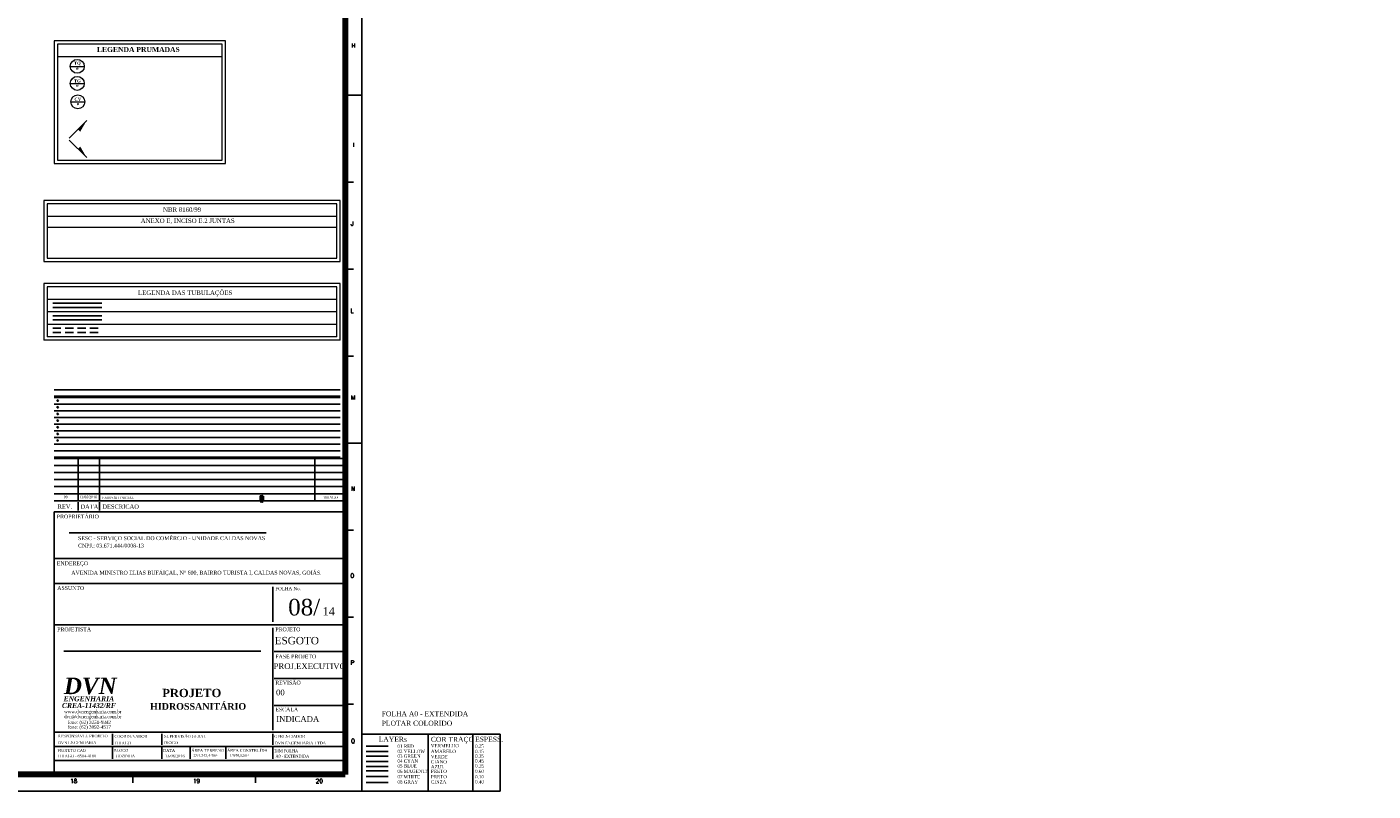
# Model space of a CAD drawing. Header units: millimetres. Extents: x 481 to 729890, y -1 to 83.
# Tile 58 of 60: x 608 to 689, y -1 to 45. Entities that reach past the tile are written whole.
import ezdxf

# ---------------------------------------------------------------- set-up
doc = ezdxf.new("R2010")
doc.units = ezdxf.units.MM
doc.header["$MEASUREMENT"] = 0
doc.linetypes.add('Dashed', pattern=[0.75, 0.5, -0.25])
for name, color, linetype in [('2', 7, 'Continuous'), ('224', 1, 'Continuous'), ('229', 3, 'Continuous'), ('250', 4, 'Continuous'), ('255', 7, 'Continuous'), ('3', 1, 'Continuous'), ('5', 5, 'Continuous'), ('8', 3, 'Continuous'), ('Margem', 4, 'Continuous'), ('Selo', 2, 'Continuous'), ('TEXTO', 7, 'Continuous'), ('TEXTO CARIMBO', 7, 'Continuous')]:
    doc.layers.add(name, color=color, linetype=linetype)
for name, color, linetype, lineweight in [('AP-Indicação coluna', 5, 'Continuous', 20), ('AP-Textos coluna', 7, 'Continuous', 20), ('Nível 1', 7, 'Continuous', 5), ('Simbolos', 1, 'Continuous', 30), ('Simbolos_int', 1, 'Continuous', 30), ('Textos', 7, 'Continuous', 5), ('TQ-Colunas', 7, 'Continuous', 20)]:
    doc.layers.add(name, color=color, linetype=linetype, lineweight=lineweight)
doc.styles.add('ROMANS', font='ROMANS')
doc.styles.add('TimesNewRoman', font='times.ttf')
doc.styles.add('TimesNewRomanN', font='timesbd.ttf')
doc.styles.add('TimesNewRomanNI', font='timesbi.ttf')

msp = doc.modelspace()

# ---------------------------------------------------------------- hatches: boundary and pattern name
at = {"layer": 'TQ-Colunas', "linetype": 'Continuous'}
for points in [[(611.0791, 38.7689), (611.2206, 38.6275), (611.6095, 39.2993), (611.0791, 38.7689)], [(611.0791, 37.5873), (611.2206, 37.7287), (611.6095, 37.0569), (611.0791, 37.5873)]]:
    msp.add_hatch(color=256, dxfattribs=at).paths.add_polyline_path(points)

# ---------------------------------------------------------------- linework, layer by layer
at = {"linetype": 'Continuous'}
for p, q in [((609.6447, 22.1608), (626.9262, 22.1608)), ((609.6446, 21.7592), (626.9262, 21.7592)), ((609.6446, 21.3575), (626.9262, 21.3575)), ((609.6445, 20.9559), (626.9262, 20.9559)), ((609.6445, 20.5543), (626.9262, 20.5543)), ((609.6444, 20.1527), (626.9262, 20.1527)), ((609.6444, 19.751), (626.9262, 19.751)), ((609.6443, 18.9478), (626.9262, 18.9478)), ((609.6444, 19.3494), (626.9262, 19.3494))]:
    msp.add_line(p, q, dxfattribs=at)
at = {"color": 6}
for p, q in [((627.2443, 15.6447), (609.6443, 15.6447)), ((609.6443, 15.6447), (609.6443, -0.2193)), ((627.2443, 12.8284), (609.6443, 12.8284)), ((627.2443, 11.3277), (609.6443, 11.3277)), ((622.8683, 11.1117), (622.8683, 9.0037)), ((627.2443, 8.8337), (609.6443, 8.8337)), ((622.8683, 8.6497), (622.8683, 2.4697)), ((627.2443, 7.2087), (622.9433, 7.2087)), ((627.2443, 5.5837), (622.9433, 5.5837)), ((627.2443, 3.9587), (622.9433, 3.9587)), ((627.2443, 2.3337), (609.6443, 2.3337)), ((613.1633, 2.2487), (613.1633, 1.5677)), ((616.1492, 2.2487), (616.1492, 1.5677)), ((622.8683, 2.2487), (622.8683, 1.5677)), ((627.2443, 1.4827), (609.6443, 1.4827)), ((613.1633, 1.4077), (613.1633, 0.7267)), ((616.1492, 1.4077), (616.1492, 0.7267)), ((617.8573, 1.4077), (617.8573, 0.7267)), ((620.0175, 1.4077), (620.0175, 0.7267)), ((622.8663, 1.4077), (622.8663, 0.7267)), ((627.2443, 0.6317), (609.6443, 0.6317)), ((629.8344, 0.0058), (628.5145, 0.0058))]:
    msp.add_line(p, q, dxfattribs=at)
at = {"color": 1}
msp.add_line((629.8344, 1.5034), (628.5145, 1.5034), dxfattribs=at)
at = {"color": 2}
msp.add_line((629.8344, 1.1734), (628.5145, 1.1734), dxfattribs=at)
at = {"color": 3}
msp.add_line((629.8344, 0.8815), (628.5145, 0.8815), dxfattribs=at)
at = {"color": 4}
msp.add_line((629.8344, 0.5643), (628.5145, 0.5643), dxfattribs=at)
at = {"color": 5}
msp.add_line((629.8344, 0.2724), (628.5145, 0.2724), dxfattribs=at)
msp.add_line((629.8344, -0.3368), (628.5145, -0.3368))
at = {"color": 8}
msp.add_line((629.8344, -0.6919), (628.5145, -0.6919), dxfattribs=at)
for centre in [(609.8582, 22.3725), (609.8582, 21.9709), (609.8581, 21.5692), (609.8581, 21.1676), (609.858, 20.766), (609.858, 20.3643), (609.858, 19.9627)]:
    msp.add_circle(centre, 0.0396)
at = {"layer": '2'}
msp.add_line((609.6447, 22.5624), (626.9262, 22.5624), dxfattribs=at)
at = {"layer": '224'}
for p, q in [((627.2443, 16.3257), (609.6443, 16.3257)), ((611.1043, 16.2427), (611.1043, 15.7317)), ((612.3813, 16.2427), (612.3813, 15.7317))]:
    msp.add_line(p, q, dxfattribs=at)
at = {"layer": '255'}
msp.add_line((609.6447, 23.0343), (626.9262, 23.0343), dxfattribs=at)
at = {"layer": '3', "color": 1}
for p, q in [((609.5565, 28.2595), (612.5184, 28.2595)), ((609.5565, 28.0062), (612.5184, 28.0062))]:
    msp.add_line(p, q, dxfattribs=at)
at = {"layer": '3', "color": 5, "linetype": 'Continuous'}
for p, q in [((609.5565, 27.5033), (612.5184, 27.5033)), ((609.5565, 27.25), (612.5184, 27.25))]:
    msp.add_line(p, q, dxfattribs=at)
at = {"layer": '3', "color": 1, "linetype": 'Dashed'}
for p, q in [((609.5565, 26.7471), (612.5184, 26.7471)), ((609.5565, 26.4937), (612.5184, 26.4937))]:
    msp.add_line(p, q, dxfattribs=at)
at = {"layer": '5', "color": 1}
for p, q in [((627.2443, 18.8787), (609.6443, 18.8787)), ((611.1043, 18.8787), (611.1043, 16.3257)), ((612.3813, 18.8787), (612.3813, 16.3257)), ((625.4073, 18.8787), (625.4073, 16.3257)), ((627.2443, 18.4537), (609.6443, 18.4537)), ((627.2443, 18.0277), (609.6443, 18.0277)), ((627.2443, 17.6017), (609.6443, 17.6017)), ((627.2443, 17.1767), (609.6443, 17.1767)), ((627.2443, 16.7507), (609.6443, 16.7507))]:
    msp.add_line(p, q, dxfattribs=at)
at = {"layer": '8'}
msp.add_line((609.6447, 22.6424), (626.9262, 22.6424), dxfattribs=at)
at = {"layer": 'AP-Indicação coluna', "color": 5}
for p, q in [((610.6217, 42.5726), (611.4617, 42.5726)), ((610.6217, 41.5419), (611.4617, 41.5419)), ((610.6548, 40.4324), (611.4948, 40.4324))]:
    msp.add_line(p, q, dxfattribs=at)
for centre in [(611.0417, 42.5726), (611.0417, 41.5419), (611.0748, 40.4324)]:
    msp.add_circle(centre, 0.42, dxfattribs=at)
at = {"layer": 'Margem', "color": 1}
for p, q in [((628.2443, -1.2193), (628.2443, 82.8807)), ((627.2443, 40.8307), (628.2443, 40.8307)), ((627.2443, 35.5744), (627.7443, 35.5744)), ((627.2443, 30.3182), (627.7443, 30.3182)), ((627.2443, 25.0619), (627.7443, 25.0619)), ((627.2443, 19.8057), (628.2443, 19.8057)), ((627.2443, 14.5494), (627.7443, 14.5494)), ((627.2443, 9.2932), (627.7443, 9.2932)), ((627.2443, 4.0369), (627.7443, 4.0369)), ((614.3943, -0.7193), (614.3943, -0.2193)), ((621.8193, -0.7193), (621.8193, -0.2193)), ((480.7443, -1.2193), (628.2443, -1.2193))]:
    msp.add_line(p, q, dxfattribs=at)
at = {"layer": 'Margem', "lineweight": 100}
for p, q in [((627.2443, 81.8807), (627.2443, -0.2193)), ((627.2443, -0.2193), (483.2443, -0.2193))]:
    msp.add_line(p, q, dxfattribs=at)
at = {"layer": 'Nível 1', "color": 7, "linetype": 'Continuous'}
for p, q in [((609.6448, 44.1132), (609.6448, 36.7121)), ((619.9945, 44.1132), (609.6448, 44.1132)), ((619.9945, 36.7121), (619.9945, 44.1132)), ((619.7945, 43.9132), (609.8448, 43.9132)), ((609.8448, 43.9132), (609.8448, 36.9121)), ((619.7945, 43.157), (609.8448, 43.157)), ((619.7945, 36.9121), (619.7945, 43.9132)), ((609.6448, 36.7121), (619.9945, 36.7121)), ((609.8448, 36.9121), (619.7945, 36.9121)), ((609.0268, 34.4622), (609.0268, 30.7786)), ((626.9366, 34.4622), (609.0268, 34.4622)), ((626.7366, 34.2622), (609.2268, 34.2622)), ((609.2268, 34.2622), (609.2268, 30.9786)), ((626.7366, 30.9786), (626.7366, 34.2622)), ((626.9366, 30.7786), (626.9366, 34.4622)), ((626.7366, 33.506), (609.2268, 33.506)), ((626.7366, 32.8294), (609.2268, 32.8294)), ((609.2268, 30.9786), (626.7366, 30.9786)), ((609.0268, 30.7786), (626.9366, 30.7786)), ((609.0268, 29.4488), (609.0268, 26.0239)), ((626.9366, 29.4488), (609.0268, 29.4488)), ((626.9366, 26.0239), (626.9366, 29.4488)), ((626.7366, 29.2488), (609.2268, 29.2488)), ((609.2268, 29.2488), (609.2268, 26.2239)), ((626.7366, 28.4925), (609.2268, 28.4925)), ((626.7366, 26.2239), (626.7366, 29.2488)), ((626.7366, 27.7363), (609.2268, 27.7363)), ((626.7366, 26.9801), (609.2268, 26.9801)), ((626.7366, 26.2239), (609.2268, 26.2239)), ((626.9366, 26.0239), (609.0268, 26.0239))]:
    msp.add_line(p, q, dxfattribs=at)
at = {"layer": 'Selo', "color": 7}
for p, q in [((622.4673, 14.3791), (610.5598, 14.3791)), ((622.1413, 7.2283), (610.2338, 7.2283))]:
    msp.add_line(p, q, dxfattribs=at)
at = {"layer": 'Simbolos'}
for p, q in [((622.094, 16.6123), (622.184, 16.6123)), ((622.094, 16.2843), (622.184, 16.2843)), ((622.188, 16.6163), (622.189, 16.6273)), ((622.188, 16.2803), (622.189, 16.2693)), ((622.193, 16.6313), (622.237, 16.6313)), ((622.242, 16.6143), (622.241, 16.6273)), ((622.242, 16.2823), (622.241, 16.2693)), ((622.246, 16.6103), (622.269, 16.6103)), ((622.246, 16.2863), (622.269, 16.2863)), ((622.269, 16.6103), (622.269, 16.2863)), ((622.193, 16.2653), (622.237, 16.2653))]:
    msp.add_line(p, q, dxfattribs=at)
for centre, start, end in [((622.184, 16.6163), 270, 355), ((622.184, 16.2803), 5.00001, 90), ((622.193, 16.6273), 90, 175), ((622.237, 16.6273), 5.00001, 90), ((622.246, 16.6143), 185, 270), ((622.246, 16.2823), 90, 175), ((622.193, 16.2693), 185, 270), ((622.237, 16.2693), 270, 355)]:
    msp.add_arc(centre, 0.004, start, end, dxfattribs=at)
at = {"layer": 'Simbolos_int'}
for p, q in [((622.094, 16.6123), (622.094, 16.2843)), ((622.188, 16.2843), (622.188, 16.6123)), ((622.242, 16.2863), (622.242, 16.6103))]:
    msp.add_line(p, q, dxfattribs=at)
at = {"layer": 'TEXTO', "color": 7}
for p, q in [((628.2443, 2.2134), (636.5965, 2.2134)), ((628.2443, 2.2134), (628.2443, -1.2193)), ((632.2528, 2.2134), (632.2528, -1.2193)), ((634.9487, 2.2134), (634.9487, -1.2193)), ((636.5965, 2.2134), (636.5967, -1.2193)), ((628.2443, -1.2193), (636.5967, -1.2193))]:
    msp.add_line(p, q, dxfattribs=at)
at = {"layer": 'TQ-Colunas', "linetype": 'Continuous'}
for p, q in [((610.5488, 38.2386), (611.6095, 39.2993)), ((610.5488, 38.1176), (611.6095, 37.0569))]:
    msp.add_line(p, q, dxfattribs=at)

# ---------------------------------------------------------------- texts
at = {"layer": '224', "color": 7, "attachment_point": 7, "line_spacing_factor": 0.9, "style": 'TimesNewRoman'}
for s, insert, char_height, width in [('PROPRIETÁRIO', (609.8053, 15.2483), 0.232137, 2543.685606), ('REV.', (609.8503, 15.839), 0.25535, 861.501562), ('DATA', (611.2313, 15.839), 0.25535, 983.80241), ('DESCRICAO', (612.5563, 15.839), 0.25535, 2192.422556), ('SESC - SERVIÇO SOCIAL DO COMÉRCIO - UNIDADE CALDAS NOVAS', (611.0886, 13.8688), 0.232137, 1795.764365), ('{\\fTimes New Roman|b0|i0|c186|p18;CNPJ.: 03.671.444/0008-1}3', (611.0936, 13.4897), 0.232137, 1194.348478), ('ENDEREÇO', (609.8053, 12.3554), 0.23214, 1908.174741), ('AVENIDA MINISTRO ELIAS BUFÁIÇAL, N%%d 600, BAIRRO TURISTA I, CALDAS NOVAS, GOIÁS.', (610.6785, 11.7851), 0.232137, 2986.008729), ('ASSUNTO', (609.8283, 10.9313), 0.23214, 1627.367615), ('PROJETISTA', (609.8283, 8.4363), 0.23214, 2077.315875), ('PROJETO', (623.0133, 8.4343), 0.23214, 1589.598235), ('FASE PROJETO', (623.0133, 6.7923), 0.232137, 2563.391369), ('REVISÃO', (623.0133, 5.2123), 0.23214, 1497.638007), ('ESCALA', (623.0133, 3.5923), 0.23214, 1330.139019)]:
    msp.add_mtext(s, dxfattribs=dict(at, insert=insert, char_height=char_height, width=width))
at = {"layer": '229', "color": 7, "attachment_point": 7, "line_spacing_factor": 0.9, "style": 'TimesNewRoman'}
for s, insert, char_height, width in [('ESGOTO', (622.9684, 7.6409), 0.45, 3260.326349), ('PROJ.EXECUTIVO', (622.9113, 6.1435), 0.347957, 4262.03598), ('INDICADA', (623.0693, 2.9545), 0.34796, 2337.322474)]:
    msp.add_mtext(s, dxfattribs=dict(at, insert=insert, char_height=char_height, width=width))
at = {"layer": '250', "color": 7, "insert": (623.0553, 4.5616), "char_height": 0.34828, "width": 543.785229, "attachment_point": 7, "line_spacing_factor": 0.9, "style": 'TimesNewRoman'}
msp.add_mtext('00', dxfattribs=at)
at = {"layer": '5', "color": 7, "attachment_point": 7, "line_spacing_factor": 0.9, "style": 'TimesNewRoman'}
for s, insert, char_height, width in [('00', (610.2243, 16.4687), 0.15161, 231.777311), ('13/06/2016', (611.1733, 16.4687), 0.15161, 2085.995795), ('EMISSÃO INICIAL', (612.5443, 16.4217), 0.151605, 1738.329829), ('THIAGO', (625.8973, 16.4447), 0.15161, 671.950887), ('RESPONSAVEL PROJETO', (609.8653, 2.0199), 0.170234, 2994.572236), ('DVN ENGENHARIA', (609.8653, 1.6159), 0.170197, 2165.288033), ('THIAGO', (613.2883, 1.5969), 0.1702, 775.327947), ('COORDENADOR', (613.2883, 2.0009), 0.170234, 1922.484878), ('SUPERVISÃO GERAL', (616.2912, 2.0009), 0.170234, 2446.798936), ('DIOGO', (616.2802, 1.6159), 0.1702, 775.327947), ('GERENCIADOR', (622.9493, 2.0009), 0.170234, 1789.940161), ('DVN ENGENHARIA LTDA', (622.9793, 1.5929), 0.170197, 2846.779012), ('THIAGO - 8504-4180', (609.8453, 0.8138), 0.170044, 2138.309904), ('PROJETO CAD', (609.8453, 1.1399), 0.170234, 1710.178739), ('BLOCO', (613.2443, 1.1499), 0.17023, 841.013824), ('COZINHA', (613.3643, 0.8138), 0.17004, 2137.136942), ('DATA', (616.2302, 1.1498), 0.17004, 641.610268), ('13/06/2016', (616.3502, 0.8138), 0.17004, 1203.459112), ('ÁREA TERRENO', (617.9383, 1.1498), 0.170044, 641.610268), ('253.343,44m²', (618.0583, 0.8138), 0.170044, 1203.459112), ('ÁREA CONSTRUÍDA', (620.0985, 1.1498), 0.170044, 641.610268), ('1.589,52m²', (620.2184, 0.8138), 0.17004, 1203.459112), ('DIM FOLHA', (622.9553, 1.1219), 0.17023, 1309.025701), ('A0 - EXTENDIDA', (623.0223, 0.8059), 0.170197, 294.413487)]:
    msp.add_mtext(s, dxfattribs=dict(at, insert=insert, char_height=char_height, width=width))
at = {"layer": 'AP-Textos coluna', "attachment_point": 8, "line_spacing_factor": 0.798, "style": 'TimesNewRomanN'}
for s, insert, char_height, width in [('TQ', (611.0447, 42.6238), 0.18827, 246.354711), ('ø', (611.0447, 42.3598), 0.1883, 115.67104), ('TG', (611.0447, 41.593), 0.18827, 246.354711), ('ø', (611.0447, 41.329), 0.1883, 115.67104), ('CV', (611.0778, 40.4836), 0.18827, 246.271455), ('ø', (611.0778, 40.2196), 0.1883, 115.67104)]:
    msp.add_mtext(s, dxfattribs=dict(at, insert=insert, char_height=char_height, width=width))
at = {"layer": 'Margem', "color": 1, "char_height": 0.25, "attachment_point": 8, "line_spacing_factor": 0.798, "style": 'ROMANS'}
for s, insert, width in [('H', (627.7298, 43.7072), 0.960097), ('I', (627.7299, 37.7023), 0.369767), ('J', (627.665, 32.9441), 0.668176), ('L', (627.656, 27.6855), 0.739534), ('M', (627.7123, 22.4316), 1.109302), ('N', (627.7123, 16.9279), 0.960097), ('O', (627.665, 11.6763), 1.031456), ('P', (627.6769, 6.4177), 0.888739), ('Q', (627.7063, 1.6572), 1.031456), ('18', (610.8231, -0.7346), 1.479069), ('19', (618.2481, -0.7346), 1.479069), ('20', (625.6731, -0.7346), 1.479069)]:
    msp.add_mtext(s, dxfattribs=dict(at, insert=insert, width=width))
at = {"layer": 'Selo', "color": 7, "insert": (623.0133, 10.9137), "char_height": 0.2, "width": 1417.720189, "attachment_point": 7, "line_spacing_factor": 0.798, "style": 'TimesNewRoman'}
msp.add_mtext('FOLHA No.', dxfattribs=at)
at = {"layer": 'Selo', "color": 5, "attachment_point": 8, "line_spacing_factor": 0.798, "style": 'TimesNewRoman'}
for s, insert, char_height, width in [('08/', (624.7561, 9.3771), 1, 2197.583589), ('14', (626.2383, 9.3903), 0.5, 1649.360127)]:
    msp.add_mtext(s, dxfattribs=dict(at, insert=insert, char_height=char_height, width=width))
at = {"layer": 'TEXTO CARIMBO', "color": 5, "attachment_point": 7, "line_spacing_factor": 0.9, "style": 'TimesNewRomanN'}
for s, insert, char_height, width in [('PROJETO', (616.1791, 4.4513), 0.5, 7750.391275), ('HIDROSSANITÁRIO', (615.4419, 3.6928), 0.4, 3464.460852)]:
    msp.add_mtext(s, dxfattribs=dict(at, insert=insert, char_height=char_height, width=width))
at = {"layer": 'TEXTO CARIMBO', "color": 7, "attachment_point": 7, "line_spacing_factor": 0.9, "style": 'TimesNewRoman'}
for s, insert, char_height, width in [('www.dvnengenharia.com.br', (610.2426, 3.4156), 0.2, 3191.238881), ('dvn@dvnengenharia.com.br', (610.2426, 3.1168), 0.2, 3195.344248), ('FOLHA A0 - EXTENDIDA', (629.4435, 3.2986), 0.3, 128.160396), ('fone: (62) 3251-9342', (610.4676, 2.7741), 0.2, 2407.113719), ('fone: (62) 3092-4517', (610.4676, 2.4864), 0.2, 2407.113719), ('PLOTAR COLORIDO', (629.4435, 2.7248), 0.3, 248.123731), ('LAYERs', (629.2618, 1.7586), 0.3, 99.275515), ('01 RED', (630.3953, 1.3917), 0.2, 58.529254), ('VERMELHO', (632.4169, 1.4132), 0.2, 99.859506), ('COR TRAÇO', (632.4169, 1.6596), 0.3, 151.970906), ('0.25', (635.0879, 1.3917), 0.2, 31.590002), ('ESPESS.', (635.0879, 1.7586), 0.3, 98.494842), ('02 YELLOW', (630.3953, 1.0718), 0.2, 98.192256), ('03 GREEN ', (630.3953, 0.7936), 0.2, 86.960255), ('VERDE', (632.4169, 0.7577), 0.2, 59.933254), ('AMARELO', (632.4169, 1.0718), 0.2, 88.890756), ('0.15', (635.0879, 1.0718), 0.2, 31.590002), ('0.35', (635.0879, 0.7936), 0.2, 31.590002), ('04 CYAN   ', (630.3953, 0.4952), 0.2, 86.960255), ('05 BLUE  ', (630.3953, 0.1954), 0.2, 78.448505), ('06 MAGENTA', (630.3953, -0.1246), 0.2, 112.407757), ('AZUL', (632.4169, 0.1431), 0.2, 47.911503), ('CIANO', (632.4169, 0.4435), 0.2, 56.949754), ('PRETO', (632.4169, -0.1246), 0.2, 56.949754), ('0.45', (635.0879, 0.4952), 0.2, 31.590002), ('0.25', (635.0879, 0.1954), 0.2, 31.590002), ('0.60', (635.0879, -0.1246), 0.2, 31.590002), ('07 WHITE  ', (630.3953, -0.4572), 0.2, 89.154006), ('08 GRAY', (630.3953, -0.7718), 0.2, 73.534505), ('CINZA', (632.4169, -0.7718), 0.2, 54.931503), ('PRETO', (632.4169, -0.4572), 0.2, 56.949754), ('0.10', (635.0879, -0.4572), 0.2, 31.590002), ('0.40', (635.0879, -0.7718), 0.2, 31.590002)]:
    msp.add_mtext(s, dxfattribs=dict(at, insert=insert, char_height=char_height, width=width))
at = {"layer": 'Textos', "line_spacing_factor": 0.9}
for s, insert, char_height, width, attachment_point, style in [('LEGENDA PRUMADAS', (612.233, 43.4361), 0.3, 2969.6, 7, 'TimesNewRomanN'), ('ANEXO E, INCISO E.2 JUNTAS', (614.8784, 33.0462), 0.27, 4333.568, 7, 'TimesNewRoman'), ('NBR 8160/99', (616.2253, 33.7751), 0.27, 1845.248, 7, 'TimesNewRoman'), ('LEGENDA DAS TUBULAÇÕES', (614.7107, 28.6726), 0.27, 1845.248, 7, 'TimesNewRoman'), ('CREA-11432/RF', (611.7428, 3.7966), 0.3, 3029.604704, 8, 'TimesNewRomanNI')]:
    msp.add_mtext(s, dxfattribs=dict(at, insert=insert, char_height=char_height, width=width, attachment_point=attachment_point, style=style))
at = {"layer": 'Textos', "color": 3, "attachment_point": 8, "line_spacing_factor": 0.9, "style": 'TimesNewRomanNI'}
for s, insert, char_height, width in [('DVN', (611.8255, 4.6146), 1, 3466.858907), ('ENGENHARIA', (611.7428, 4.204), 0.3, 2834.814798)]:
    msp.add_mtext(s, dxfattribs=dict(at, insert=insert, char_height=char_height, width=width))

doc.saveas('drawing.dxf')
